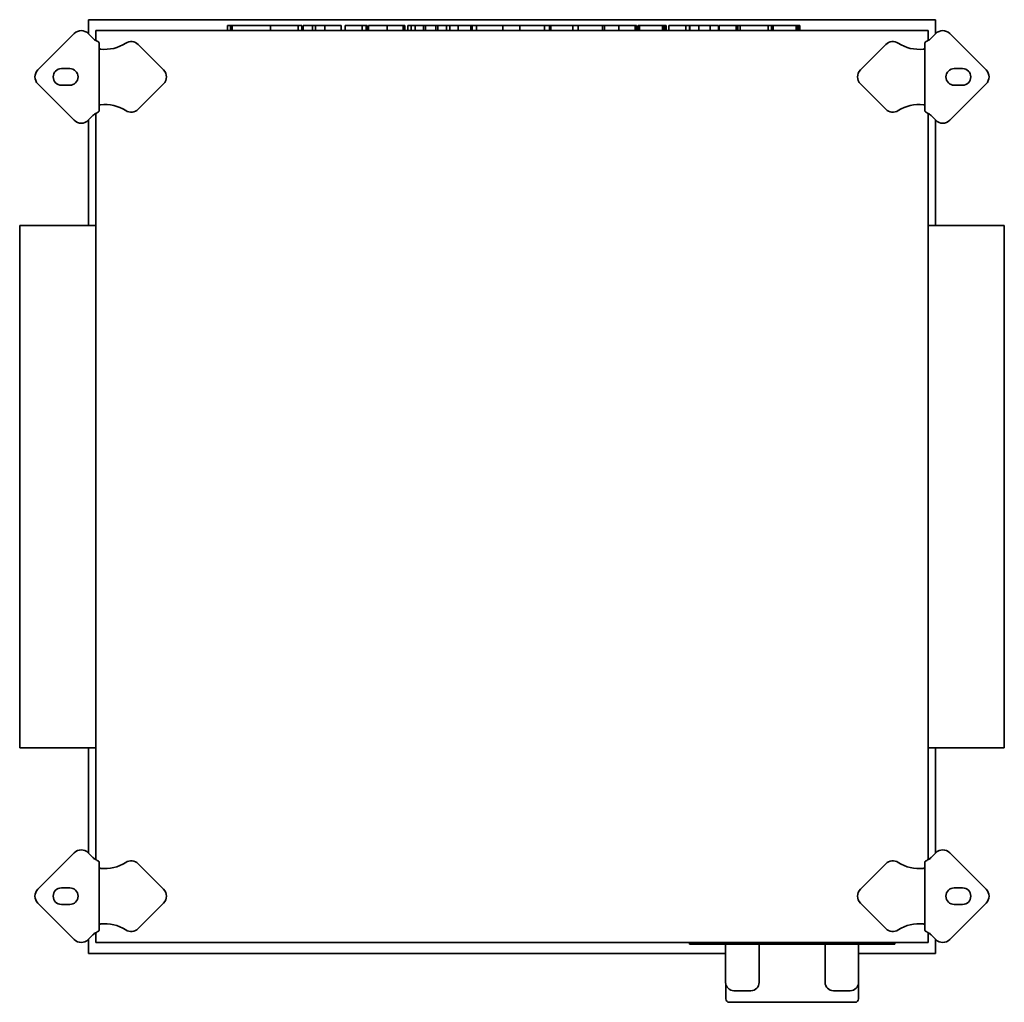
# Model space of a CAD drawing. Header units: millimetres. Extents: x 333 to 927, y 149 to 742.
import ezdxf

# ---------------------------------------------------------------- set-up
doc = ezdxf.new("R2010")
doc.units = ezdxf.units.MM
doc.header["$LTSCALE"] = 3
doc.layers.add('Krawędzie widoczne(ISO)', color=7, linetype='Continuous', lineweight=35, true_color=0x262659)

msp = doc.modelspace()

# ---------------------------------------------------------------- linework, layer by layer
at = {"layer": 'Krawędzie widoczne(ISO)'}
for p, q in [((374.5, 741.75), (374.5, 733.28)), ((885.5, 741.75), (374.5, 741.75)), ((458.45, 738.25), (460.14, 738.25)), ((458.45, 738.25), (458.45, 735.25)), ((460.14, 738.25), (460.14, 735.25)), ((460.14, 738.25), (461.12, 738.25)), ((461.12, 738.25), (461.12, 735.25)), ((461.12, 738.25), (483.49, 738.25)), ((483.49, 738.25), (484.28, 738.25)), ((484.28, 738.25), (484.28, 735.25)), ((484.28, 738.25), (490.8, 738.25)), ((490.8, 738.25), (501.09, 738.25)), ((501.09, 738.25), (501.09, 735.25)), ((501.09, 738.25), (502.29, 738.25)), ((502.29, 738.25), (503.22, 738.25)), ((503.22, 738.25), (503.22, 735.25)), ((503.96, 738.25), (503.96, 735.25)), ((503.96, 738.25), (509.62, 738.25)), ((509.62, 738.25), (509.62, 735.25)), ((509.62, 738.25), (511.53, 738.25)), ((511.53, 738.25), (511.53, 735.25)), ((511.53, 738.25), (517.07, 738.25)), ((517.07, 738.25), (520.01, 738.25)), ((517.07, 738.25), (517.07, 735.25)), ((520.01, 738.25), (526.88, 738.25)), ((526.88, 738.25), (526.88, 735.25)), ((529.45, 738.25), (529.45, 735.25)), ((529.45, 738.25), (532.61, 738.25)), ((532.61, 738.25), (539.57, 738.25)), ((539.57, 738.25), (541.93, 738.25)), ((539.57, 738.25), (539.57, 735.25)), ((541.93, 738.25), (542.69, 738.25)), ((541.93, 738.25), (541.93, 735.25)), ((542.69, 738.25), (542.69, 735.25)), ((543.42, 738.25), (546.29, 738.25)), ((543.42, 738.25), (543.42, 735.25)), ((546.29, 738.25), (552.2, 738.25)), ((552.2, 738.25), (554.65, 738.25)), ((554.65, 738.25), (557.61, 738.25)), ((554.65, 738.25), (554.65, 735.25)), ((557.61, 738.25), (564.4, 738.25)), ((564.4, 738.25), (565.36, 738.25)), ((564.4, 738.25), (564.4, 735.25)), ((565.36, 738.25), (565.36, 735.25)), ((567.17, 738.25), (567.17, 735.25)), ((567.17, 738.25), (569.25, 738.25)), ((569.25, 738.25), (569.25, 735.25)), ((569.25, 738.25), (571.52, 738.25)), ((571.52, 738.25), (576.55, 738.25)), ((571.52, 738.25), (571.52, 735.25)), ((576.55, 738.25), (577.81, 738.25)), ((576.55, 738.25), (576.55, 735.25)), ((577.81, 738.25), (584.1, 738.25)), ((577.81, 738.25), (577.81, 735.25)), ((584.1, 738.25), (585.35, 738.25)), ((584.1, 738.25), (584.1, 735.25)), ((585.35, 738.25), (590.52, 738.25)), ((585.35, 738.25), (585.35, 735.25)), ((590.52, 738.25), (592.51, 738.25)), ((590.52, 738.25), (590.52, 735.25)), ((592.51, 738.25), (597.5, 738.25)), ((592.51, 738.25), (592.51, 735.25)), ((597.5, 738.25), (605.23, 738.25)), ((597.5, 738.25), (597.5, 735.25)), ((605.23, 738.25), (605.9, 738.25)), ((605.23, 738.25), (605.23, 735.25)), ((605.9, 738.25), (608.49, 738.25)), ((605.9, 738.25), (605.9, 735.25)), ((608.49, 738.25), (616.48, 738.25)), ((608.49, 738.25), (608.49, 735.25)), ((616.48, 738.25), (622.4, 738.25)), ((622.4, 738.25), (624.47, 738.25)), ((624.47, 738.25), (634.72, 738.25)), ((624.47, 738.25), (624.47, 735.25)), ((634.72, 738.25), (641.44, 738.25)), ((634.72, 738.25), (634.72, 735.25)), ((641.44, 738.25), (647.42, 738.25)), ((647.42, 738.25), (649.56, 738.25)), ((649.56, 738.25), (650.16, 738.25)), ((649.56, 738.25), (649.56, 735.25)), ((650.16, 738.25), (652.61, 738.25)), ((652.61, 738.25), (652.61, 735.25)), ((652.61, 738.25), (653.48, 738.25)), ((653.48, 738.25), (666.69, 738.25)), ((653.48, 738.25), (653.48, 735.25)), ((666.69, 738.25), (669.98, 738.25)), ((666.69, 738.25), (666.69, 735.25)), ((669.98, 738.25), (676.48, 738.25)), ((669.98, 738.25), (669.98, 735.25)), ((676.48, 738.25), (682.53, 738.25)), ((682.53, 738.25), (684.65, 738.25)), ((684.65, 738.25), (684.65, 735.25)), ((684.65, 738.25), (685.85, 738.25)), ((685.85, 738.25), (686.09, 738.25)), ((685.85, 738.25), (685.85, 735.25)), ((686.09, 738.25), (692, 738.25)), ((692, 738.25), (694.45, 738.25)), ((694.45, 738.25), (697.42, 738.25)), ((694.45, 738.25), (694.45, 735.25)), ((697.42, 738.25), (704.21, 738.25)), ((704.21, 738.25), (705.16, 738.25)), ((704.21, 738.25), (704.21, 735.25)), ((705.16, 738.25), (705.16, 735.25)), ((706.17, 738.25), (706.97, 738.25)), ((706.17, 738.25), (706.17, 735.25)), ((706.97, 738.25), (708.52, 738.25)), ((706.97, 738.25), (706.97, 735.25)), ((708.52, 738.25), (710.38, 738.25)), ((710.38, 738.25), (713.54, 738.25)), ((713.54, 738.25), (720.75, 738.25)), ((720.75, 738.25), (721.26, 738.25)), ((720.75, 738.25), (720.75, 735.25)), ((721.26, 738.25), (722.07, 738.25)), ((721.26, 738.25), (721.26, 735.25)), ((722.07, 738.25), (723.05, 738.25)), ((722.07, 738.25), (722.07, 735.25)), ((723.05, 738.25), (723.05, 735.25)), ((724.7, 738.25), (727.86, 738.25)), ((724.7, 738.25), (724.7, 735.25)), ((727.86, 738.25), (734.82, 738.25)), ((734.82, 738.25), (737.17, 738.25)), ((734.82, 738.25), (734.82, 735.25)), ((737.17, 738.25), (737.22, 738.25)), ((737.17, 738.25), (737.17, 735.25)), ((737.22, 738.25), (737.22, 735.25)), ((737.22, 738.25), (742.64, 738.25)), ((742.64, 738.25), (742.64, 735.25)), ((742.64, 738.25), (749.47, 738.25)), ((749.47, 738.25), (749.92, 738.25)), ((749.47, 738.25), (749.47, 735.25)), ((749.92, 738.25), (752.2, 738.25)), ((752.2, 738.25), (753.64, 738.25)), ((753.64, 738.25), (754.67, 738.25)), ((754.67, 738.25), (754.67, 735.25)), ((754.99, 738.25), (758.15, 738.25)), ((754.99, 738.25), (754.99, 735.25)), ((758.15, 738.25), (765.28, 738.25)), ((765.28, 738.25), (766.17, 738.25)), ((765.28, 738.25), (765.28, 735.25)), ((766.17, 738.25), (766.17, 735.25)), ((766.17, 738.25), (767.59, 738.25)), ((767.59, 738.25), (767.59, 735.25)), ((767.69, 738.25), (774.21, 738.25)), ((767.69, 738.25), (767.69, 735.25)), ((774.21, 738.25), (784.5, 738.25)), ((784.5, 738.25), (785.7, 738.25)), ((784.5, 738.25), (784.5, 735.25)), ((785.7, 738.25), (786.63, 738.25)), ((786.63, 738.25), (786.63, 735.25)), ((786.78, 738.25), (787.59, 738.25)), ((786.78, 738.25), (786.78, 735.25)), ((787.59, 738.25), (789.13, 738.25)), ((787.59, 738.25), (787.59, 735.25)), ((789.13, 738.25), (790.99, 738.25)), ((790.99, 738.25), (794.16, 738.25)), ((794.16, 738.25), (801.36, 738.25)), ((801.36, 738.25), (801.88, 738.25)), ((801.36, 738.25), (801.36, 735.25)), ((801.88, 738.25), (802.69, 738.25)), ((801.88, 738.25), (801.88, 735.25)), ((802.69, 738.25), (803.67, 738.25)), ((802.69, 738.25), (802.69, 735.25)), ((803.67, 738.25), (803.67, 735.25)), ((885.5, 733.28), (885.5, 741.75)), ((343.96, 711.49), (365.88, 733.41)), ((374.37, 733.41), (377.2, 730.58)), ((881, 735.25), (379, 735.25)), ((379, 735.25), (379, 729.22)), ((881, 729.22), (881, 735.25)), ((882.8, 730.58), (885.63, 733.41)), ((894.12, 733.41), (916.04, 711.49)), ((381, 727.62), (381, 686.88)), ((404.48, 726.79), (419.78, 711.49)), ((840.22, 711.49), (855.52, 726.79)), ((879, 686.88), (879, 727.62)), ((358.21, 712.25), (363.21, 712.25)), ((896.79, 712.25), (901.79, 712.25)), ((365.88, 681.09), (343.96, 703.01)), ((363.21, 702.25), (358.21, 702.25)), ((419.78, 703.01), (404.48, 687.71)), ((855.52, 687.71), (840.22, 703.01)), ((916.04, 703.01), (894.12, 681.09)), ((901.79, 702.25), (896.79, 702.25)), ((377.2, 683.92), (374.37, 681.09)), ((379, 685.28), (379, 235.22)), ((881, 235.22), (881, 685.28)), ((885.63, 681.09), (882.8, 683.92)), ((374.5, 681.22), (374.5, 617.75)), ((885.5, 617.75), (885.5, 681.22)), ((333, 617.75), (333, 302.75)), ((333, 617.75), (379, 617.75)), ((881, 617.75), (927, 617.75)), ((927, 302.75), (927, 617.75)), ((333, 302.75), (379, 302.75)), ((374.5, 302.75), (374.5, 239.28)), ((881, 302.75), (927, 302.75)), ((885.5, 239.28), (885.5, 302.75)), ((343.96, 217.49), (365.88, 239.41)), ((374.37, 239.41), (377.2, 236.58)), ((882.8, 236.58), (885.63, 239.41)), ((894.12, 239.41), (916.04, 217.49)), ((381, 233.62), (381, 192.88)), ((404.48, 232.79), (419.78, 217.49)), ((840.22, 217.49), (855.52, 232.79)), ((879, 192.88), (879, 233.62)), ((358.21, 218.25), (363.21, 218.25)), ((896.79, 218.25), (901.79, 218.25)), ((365.88, 187.09), (343.96, 209.01)), ((363.21, 208.25), (358.21, 208.25)), ((419.78, 209.01), (404.48, 193.71)), ((855.52, 193.71), (840.22, 209.01)), ((916.04, 209.01), (894.12, 187.09)), ((901.79, 208.25), (896.79, 208.25)), ((379, 191.28), (379, 185.25)), ((881, 185.25), (881, 191.28)), ((377.2, 189.92), (374.37, 187.09)), ((374.5, 187.22), (374.5, 178.75)), ((379, 185.25), (881, 185.25)), ((737, 185.25), (737, 184.25)), ((741, 184.25), (737, 184.25)), ((741, 184.25), (857, 184.25)), ((758.9, 184.25), (758.9, 161.25)), ((779.1, 184.25), (779.1, 161.25)), ((818.9, 184.25), (818.9, 161.25)), ((839.1, 184.25), (839.1, 161.25)), ((861, 184.25), (857, 184.25)), ((861, 184.25), (861, 185.25)), ((885.63, 187.09), (882.8, 189.92)), ((885.5, 178.75), (885.5, 187.22)), ((374.5, 178.75), (758.9, 178.75)), ((839.1, 178.75), (885.5, 178.75)), ((759, 160.26), (759, 151.25)), ((774.1, 156.25), (763.9, 156.25)), ((834.1, 156.25), (823.9, 156.25)), ((839, 160.26), (839, 151.25)), ((837, 149.25), (761, 149.25))]:
    msp.add_line(p, q, dxfattribs=at)
for centre, radius, start, end in [((370.13, 729.17), 6, 45, 135), ((889.87, 729.17), 6, 45, 135), ((393.46, 746.85), 23, 225, 228.43233), ((384.42, 746.85), 23, 263.45491, 303.05946), ((400.24, 722.54), 6, 45, 123.05946), ((859.76, 722.54), 6, 56.94054, 135), ((875.58, 746.85), 23, 236.94054, 276.54509), ((866.54, 746.85), 23, 311.56767, 315), ((348.21, 707.25), 6, 135, 225), ((358.21, 707.25), 5, 90, 270), ((363.21, 707.25), 5, 270, 90), ((415.53, 707.25), 6, 315, 45), ((844.47, 707.25), 6, 135, 225), ((896.79, 707.25), 5, 90, 270), ((901.79, 707.25), 5, 270, 90), ((911.79, 707.25), 6, 315, 45), ((384.42, 667.65), 23, 56.94054, 96.54509), ((875.58, 667.65), 23, 83.45491, 123.05946), ((393.46, 667.65), 23, 131.56767, 135), ((400.24, 691.96), 6, 236.94054, 315), ((859.76, 691.96), 6, 225, 303.05946), ((866.54, 667.65), 23, 45, 48.43233), ((370.13, 685.33), 6, 225, 315), ((889.87, 685.33), 6, 225, 315), ((370.13, 235.17), 6, 45, 135), ((889.87, 235.17), 6, 45, 135), ((393.46, 252.85), 23, 225, 228.43233), ((384.42, 252.85), 23, 263.45491, 303.05946), ((400.24, 228.54), 6, 45, 123.05946), ((859.76, 228.54), 6, 56.94054, 135), ((875.58, 252.85), 23, 236.94054, 276.54509), ((866.54, 252.85), 23, 311.56767, 315), ((348.21, 213.25), 6, 135, 225), ((358.21, 213.25), 5, 90, 270), ((363.21, 213.25), 5, 270, 90), ((415.53, 213.25), 6, 315, 45), ((844.47, 213.25), 6, 135, 225), ((896.79, 213.25), 5, 90, 270), ((901.79, 213.25), 5, 270, 90), ((911.79, 213.25), 6, 315, 45), ((384.42, 173.65), 23, 56.94054, 96.54509), ((875.58, 173.65), 23, 83.45491, 123.05946), ((393.46, 173.65), 23, 131.56767, 135), ((400.24, 197.96), 6, 236.94054, 315), ((859.76, 197.96), 6, 225, 303.05946), ((866.54, 173.65), 23, 45, 48.43233), ((370.13, 191.33), 6, 225, 315), ((889.87, 191.33), 6, 225, 315), ((763.9, 161.25), 5, 180, 270), ((774.1, 161.25), 5, 270, 0), ((823.9, 161.25), 5, 180, 270), ((834.1, 161.25), 5, 270, 0), ((761, 151.25), 2, 180, 270), ((837, 151.25), 2, 270, 0)]:
    msp.add_arc(centre, radius, start, end, dxfattribs=at)
for points, knots in [([(381, 727.62), (381, 727.77), (380.92, 727.92), (380.64, 728.24), (380.42, 728.4), (379.9, 728.73), (379.59, 728.91), (379.09, 729.18), (378.91, 729.27), (378.56, 729.45), (378.38, 729.54), (378.2, 729.64)], [0, 0, 0, 0, 0.1211213, 0.1211213, 0.2427051, 0.2427051, 0.3638749, 0.3638749, 0.4245444, 0.4245444, 0.4853945, 0.4853945, 0.4853945, 0.4853945]), ([(881.8, 729.64), (881.44, 729.45), (881.08, 729.27), (880.41, 728.91), (880.1, 728.74), (879.58, 728.4), (879.37, 728.24), (879.08, 727.92), (879, 727.77), (879, 727.62)], [0, 0, 0, 0, 0.1219861, 0.1219861, 0.243369, 0.243369, 0.3653617, 0.3653617, 0.48689, 0.48689, 0.48689, 0.48689]), ([(381.8, 724), (381.79, 724), (381.77, 724), (381.76, 724.01), (381.74, 724.01), (381.73, 724.02), (381.71, 724.02), (381.7, 724.02), (381.68, 724.03), (381.67, 724.03), (381.66, 724.04), (381.64, 724.04), (381.63, 724.04), (381.61, 724.05), (381.6, 724.05), (381.58, 724.06), (381.57, 724.06), (381.56, 724.06), (381.54, 724.07), (381.53, 724.07), (381.52, 724.08), (381.5, 724.08), (381.5, 724.08), (381.49, 724.08), (381.49, 724.08), (381.48, 724.09), (381.47, 724.09), (381.46, 724.09), (381.45, 724.1), (381.44, 724.1), (381.42, 724.11), (381.41, 724.11), (381.4, 724.12), (381.39, 724.12), (381.37, 724.13), (381.36, 724.13), (381.35, 724.14), (381.34, 724.14), (381.32, 724.15), (381.31, 724.15), (381.3, 724.16), (381.29, 724.16), (381.28, 724.17), (381.27, 724.17), (381.26, 724.18), (381.25, 724.18), (381.24, 724.18), (381.23, 724.19), (381.23, 724.19), (381.22, 724.19), (381.22, 724.2), (381.22, 724.2), (381.21, 724.2), (381.2, 724.21), (381.19, 724.21), (381.18, 724.22), (381.17, 724.22), (381.16, 724.23), (381.15, 724.24), (381.14, 724.24), (381.14, 724.25), (381.13, 724.25), (381.12, 724.26), (381.11, 724.26), (381.11, 724.27), (381.1, 724.28), (381.09, 724.28), (381.09, 724.29), (381.08, 724.29), (381.07, 724.3), (381.07, 724.31), (381.06, 724.31), (381.06, 724.32), (381.05, 724.32), (381.05, 724.33), (381.04, 724.34), (381.04, 724.34), (381.03, 724.35), (381.03, 724.36), (381.02, 724.36), (381.02, 724.37), (381.02, 724.38), (381.02, 724.38), (381.01, 724.39), (381.01, 724.4), (381.01, 724.4), (381.01, 724.41), (381, 724.42), (381, 724.42), (381, 724.43), (381, 724.44), (381, 724.44), (381, 724.45), (381, 724.46)], [0, 0, 0, 0, 0.0045101, 0.0045101, 0.0045101, 0.0090347, 0.0090347, 0.0090347, 0.0135712, 0.0135712, 0.0135712, 0.0181164, 0.0181164, 0.0181164, 0.0226675, 0.0226675, 0.0226675, 0.0272215, 0.0272215, 0.0272215, 0.0317752, 0.0317752, 0.0317752, 0.0329356, 0.0329356, 0.0329356, 0.0363326, 0.0363326, 0.0363326, 0.0409077, 0.0409077, 0.0409077, 0.0454982, 0.0454982, 0.0454982, 0.0501006, 0.0501006, 0.0501006, 0.0547115, 0.0547115, 0.0547115, 0.0593273, 0.0593273, 0.0593273, 0.0639446, 0.0639446, 0.0639446, 0.0669649, 0.0669649, 0.0669649, 0.0685613, 0.0685613, 0.0685613, 0.0731932, 0.0731932, 0.0731932, 0.0778428, 0.0778428, 0.0778428, 0.0825066, 0.0825066, 0.0825066, 0.0871814, 0.0871814, 0.0871814, 0.0918634, 0.0918634, 0.0918634, 0.0965493, 0.0965493, 0.0965493, 0.100365, 0.100365, 0.100365, 0.105938, 0.105938, 0.105938, 0.1106614, 0.1106614, 0.1106614, 0.115401, 0.115401, 0.115401, 0.1201519, 0.1201519, 0.1201519, 0.1249091, 0.1249091, 0.1249091, 0.1296672, 0.1296672, 0.1296672, 0.1344212, 0.1344212, 0.1344212, 0.1344212]), ([(879, 724.46), (879, 724.45), (879, 724.44), (879, 724.44), (879, 724.43), (879, 724.42), (879, 724.42), (878.99, 724.41), (878.99, 724.4), (878.99, 724.4), (878.99, 724.39), (878.98, 724.38), (878.98, 724.38), (878.98, 724.37), (878.98, 724.36), (878.97, 724.36), (878.97, 724.35), (878.96, 724.34), (878.96, 724.34), (878.95, 724.33), (878.95, 724.32), (878.94, 724.32), (878.94, 724.31), (878.93, 724.31), (878.93, 724.3), (878.92, 724.29), (878.91, 724.29), (878.91, 724.28), (878.9, 724.28), (878.89, 724.27), (878.89, 724.26), (878.88, 724.26), (878.87, 724.25), (878.86, 724.25), (878.86, 724.24), (878.85, 724.24), (878.84, 724.23), (878.83, 724.22), (878.82, 724.22), (878.81, 724.21), (878.8, 724.21), (878.79, 724.2), (878.78, 724.2), (878.77, 724.19), (878.76, 724.19), (878.75, 724.18), (878.74, 724.18), (878.74, 724.17), (878.73, 724.17), (878.73, 724.17), (878.72, 724.17), (878.72, 724.17), (878.71, 724.16), (878.7, 724.16), (878.69, 724.15), (878.68, 724.15), (878.66, 724.14), (878.65, 724.14), (878.64, 724.13), (878.63, 724.13), (878.61, 724.12), (878.6, 724.12), (878.59, 724.11), (878.58, 724.11), (878.56, 724.1), (878.55, 724.1), (878.54, 724.09), (878.52, 724.09), (878.51, 724.09), (878.5, 724.08), (878.49, 724.08), (878.49, 724.08), (878.48, 724.08), (878.47, 724.07), (878.47, 724.07), (878.46, 724.07), (878.44, 724.06), (878.43, 724.06), (878.42, 724.06), (878.4, 724.05), (878.39, 724.05), (878.37, 724.04), (878.36, 724.04), (878.34, 724.04), (878.33, 724.03), (878.32, 724.03), (878.3, 724.02), (878.29, 724.02), (878.27, 724.02), (878.26, 724.01), (878.24, 724.01), (878.23, 724), (878.21, 724), (878.2, 724)], [0, 0, 0, 0, 0.0047728, 0.0047728, 0.0047728, 0.0095512, 0.0095512, 0.0095512, 0.0143301, 0.0143301, 0.0143301, 0.0191047, 0.0191047, 0.0191047, 0.0238701, 0.0238701, 0.0238701, 0.0286216, 0.0286216, 0.0286216, 0.0333544, 0.0333544, 0.0333544, 0.0382298, 0.0382298, 0.0382298, 0.0427614, 0.0427614, 0.0427614, 0.0474593, 0.0474593, 0.0474593, 0.0521542, 0.0521542, 0.0521542, 0.0568425, 0.0568425, 0.0568425, 0.0615206, 0.0615206, 0.0615206, 0.0661851, 0.0661851, 0.0661851, 0.0708326, 0.0708326, 0.0708326, 0.0744107, 0.0744107, 0.0744107, 0.0754605, 0.0754605, 0.0754605, 0.080083, 0.080083, 0.080083, 0.0847043, 0.0847043, 0.0847043, 0.0893209, 0.0893209, 0.0893209, 0.0939292, 0.0939292, 0.0939292, 0.0985257, 0.0985257, 0.0985257, 0.1031072, 0.1031072, 0.1031072, 0.1049061, 0.1049061, 0.1049061, 0.1076745, 0.1076745, 0.1076745, 0.112241, 0.112241, 0.112241, 0.1168056, 0.1168056, 0.1168056, 0.1213652, 0.1213652, 0.1213652, 0.125917, 0.125917, 0.125917, 0.1304582, 0.1304582, 0.1304582, 0.1349859, 0.1349859, 0.1349859, 0.1349859]), ([(381, 690.04), (381, 690.05), (381, 690.06), (381, 690.06), (381, 690.07), (381, 690.08), (381, 690.08), (381.01, 690.09), (381.01, 690.1), (381.01, 690.1), (381.01, 690.11), (381.02, 690.12), (381.02, 690.12), (381.02, 690.13), (381.02, 690.14), (381.03, 690.14), (381.03, 690.15), (381.04, 690.16), (381.04, 690.16), (381.05, 690.17), (381.05, 690.18), (381.06, 690.18), (381.06, 690.19), (381.07, 690.19), (381.07, 690.2), (381.08, 690.21), (381.09, 690.21), (381.09, 690.22), (381.1, 690.22), (381.11, 690.23), (381.11, 690.24), (381.12, 690.24), (381.13, 690.25), (381.14, 690.25), (381.14, 690.26), (381.15, 690.26), (381.16, 690.27), (381.17, 690.28), (381.18, 690.28), (381.19, 690.29), (381.2, 690.29), (381.21, 690.3), (381.22, 690.3), (381.23, 690.31), (381.24, 690.31), (381.25, 690.32), (381.26, 690.32), (381.26, 690.33), (381.27, 690.33), (381.27, 690.33), (381.28, 690.33), (381.28, 690.33), (381.29, 690.34), (381.3, 690.34), (381.31, 690.35), (381.32, 690.35), (381.34, 690.36), (381.35, 690.36), (381.36, 690.37), (381.37, 690.37), (381.39, 690.38), (381.4, 690.38), (381.41, 690.39), (381.42, 690.39), (381.44, 690.4), (381.45, 690.4), (381.46, 690.41), (381.48, 690.41), (381.49, 690.41), (381.5, 690.42), (381.51, 690.42), (381.51, 690.42), (381.52, 690.42), (381.53, 690.43), (381.53, 690.43), (381.54, 690.43), (381.56, 690.44), (381.57, 690.44), (381.58, 690.44), (381.6, 690.45), (381.61, 690.45), (381.63, 690.46), (381.64, 690.46), (381.66, 690.46), (381.67, 690.47), (381.68, 690.47), (381.7, 690.48), (381.71, 690.48), (381.73, 690.48), (381.74, 690.49), (381.76, 690.49), (381.77, 690.5), (381.79, 690.5), (381.8, 690.5)], [0, 0, 0, 0, 0.0047728, 0.0047728, 0.0047728, 0.0095512, 0.0095512, 0.0095512, 0.0143301, 0.0143301, 0.0143301, 0.0191047, 0.0191047, 0.0191047, 0.0238701, 0.0238701, 0.0238701, 0.0286216, 0.0286216, 0.0286216, 0.0333544, 0.0333544, 0.0333544, 0.0382298, 0.0382298, 0.0382298, 0.0427614, 0.0427614, 0.0427614, 0.0474593, 0.0474593, 0.0474593, 0.0521542, 0.0521542, 0.0521542, 0.0568425, 0.0568425, 0.0568425, 0.0615206, 0.0615206, 0.0615206, 0.0661851, 0.0661851, 0.0661851, 0.0708326, 0.0708326, 0.0708326, 0.0744107, 0.0744107, 0.0744107, 0.0754605, 0.0754605, 0.0754605, 0.080083, 0.080083, 0.080083, 0.0847043, 0.0847043, 0.0847043, 0.0893209, 0.0893209, 0.0893209, 0.0939292, 0.0939292, 0.0939292, 0.0985257, 0.0985257, 0.0985257, 0.1031072, 0.1031072, 0.1031072, 0.1049061, 0.1049061, 0.1049061, 0.1076745, 0.1076745, 0.1076745, 0.112241, 0.112241, 0.112241, 0.1168056, 0.1168056, 0.1168056, 0.1213652, 0.1213652, 0.1213652, 0.125917, 0.125917, 0.125917, 0.1304582, 0.1304582, 0.1304582, 0.1349859, 0.1349859, 0.1349859, 0.1349859]), ([(878.2, 690.5), (878.21, 690.5), (878.23, 690.5), (878.24, 690.49), (878.26, 690.49), (878.27, 690.48), (878.29, 690.48), (878.3, 690.48), (878.32, 690.47), (878.33, 690.47), (878.34, 690.46), (878.36, 690.46), (878.37, 690.46), (878.39, 690.45), (878.4, 690.45), (878.42, 690.44), (878.43, 690.44), (878.44, 690.44), (878.46, 690.43), (878.47, 690.43), (878.48, 690.42), (878.5, 690.42), (878.5, 690.42), (878.51, 690.42), (878.51, 690.42), (878.52, 690.41), (878.53, 690.41), (878.54, 690.41), (878.55, 690.4), (878.56, 690.4), (878.58, 690.39), (878.59, 690.39), (878.6, 690.38), (878.61, 690.38), (878.63, 690.37), (878.64, 690.37), (878.65, 690.36), (878.66, 690.36), (878.68, 690.35), (878.69, 690.35), (878.7, 690.34), (878.71, 690.34), (878.72, 690.33), (878.73, 690.33), (878.74, 690.32), (878.75, 690.32), (878.76, 690.32), (878.77, 690.31), (878.77, 690.31), (878.78, 690.31), (878.78, 690.3), (878.78, 690.3), (878.79, 690.3), (878.8, 690.29), (878.81, 690.29), (878.82, 690.28), (878.83, 690.28), (878.84, 690.27), (878.85, 690.26), (878.86, 690.26), (878.86, 690.25), (878.87, 690.25), (878.88, 690.24), (878.89, 690.24), (878.89, 690.23), (878.9, 690.22), (878.91, 690.22), (878.91, 690.21), (878.92, 690.21), (878.93, 690.2), (878.93, 690.19), (878.94, 690.19), (878.94, 690.18), (878.95, 690.18), (878.95, 690.17), (878.96, 690.16), (878.96, 690.16), (878.97, 690.15), (878.97, 690.14), (878.98, 690.14), (878.98, 690.13), (878.98, 690.12), (878.98, 690.12), (878.99, 690.11), (878.99, 690.1), (878.99, 690.1), (878.99, 690.09), (879, 690.08), (879, 690.08), (879, 690.07), (879, 690.06), (879, 690.06), (879, 690.05), (879, 690.04)], [0, 0, 0, 0, 0.0045101, 0.0045101, 0.0045101, 0.0090347, 0.0090347, 0.0090347, 0.0135712, 0.0135712, 0.0135712, 0.0181164, 0.0181164, 0.0181164, 0.0226675, 0.0226675, 0.0226675, 0.0272215, 0.0272215, 0.0272215, 0.0317752, 0.0317752, 0.0317752, 0.0329356, 0.0329356, 0.0329356, 0.0363326, 0.0363326, 0.0363326, 0.0409077, 0.0409077, 0.0409077, 0.0454982, 0.0454982, 0.0454982, 0.0501006, 0.0501006, 0.0501006, 0.0547115, 0.0547115, 0.0547115, 0.0593273, 0.0593273, 0.0593273, 0.0639446, 0.0639446, 0.0639446, 0.0669649, 0.0669649, 0.0669649, 0.0685613, 0.0685613, 0.0685613, 0.0731932, 0.0731932, 0.0731932, 0.0778428, 0.0778428, 0.0778428, 0.0825066, 0.0825066, 0.0825066, 0.0871814, 0.0871814, 0.0871814, 0.0918634, 0.0918634, 0.0918634, 0.0965493, 0.0965493, 0.0965493, 0.100365, 0.100365, 0.100365, 0.105938, 0.105938, 0.105938, 0.1106614, 0.1106614, 0.1106614, 0.115401, 0.115401, 0.115401, 0.1201519, 0.1201519, 0.1201519, 0.1249091, 0.1249091, 0.1249091, 0.1296672, 0.1296672, 0.1296672, 0.1344212, 0.1344212, 0.1344212, 0.1344212]), ([(378.2, 684.86), (378.56, 685.05), (378.92, 685.23), (379.59, 685.59), (379.9, 685.76), (380.42, 686.1), (380.63, 686.26), (380.92, 686.58), (381, 686.73), (381, 686.88)], [0, 0, 0, 0, 0.1219861, 0.1219861, 0.243369, 0.243369, 0.3653617, 0.3653617, 0.48689, 0.48689, 0.48689, 0.48689]), ([(879, 686.88), (879, 686.73), (879.08, 686.58), (879.36, 686.26), (879.58, 686.1), (880.1, 685.77), (880.41, 685.59), (880.91, 685.32), (881.09, 685.23), (881.44, 685.05), (881.62, 684.96), (881.8, 684.86)], [0, 0, 0, 0, 0.1211213, 0.1211213, 0.2427051, 0.2427051, 0.3638749, 0.3638749, 0.4245444, 0.4245444, 0.4853945, 0.4853945, 0.4853945, 0.4853945]), ([(381, 233.62), (381, 233.77), (380.92, 233.92), (380.64, 234.24), (380.42, 234.4), (379.9, 234.73), (379.59, 234.91), (379.09, 235.18), (378.91, 235.27), (378.56, 235.45), (378.38, 235.54), (378.2, 235.64)], [0, 0, 0, 0, 0.1211213, 0.1211213, 0.2427051, 0.2427051, 0.3638749, 0.3638749, 0.4245444, 0.4245444, 0.4853945, 0.4853945, 0.4853945, 0.4853945]), ([(881.8, 235.64), (881.44, 235.45), (881.08, 235.27), (880.41, 234.91), (880.1, 234.74), (879.58, 234.4), (879.37, 234.24), (879.08, 233.92), (879, 233.77), (879, 233.62)], [0, 0, 0, 0, 0.1219861, 0.1219861, 0.243369, 0.243369, 0.3653617, 0.3653617, 0.48689, 0.48689, 0.48689, 0.48689]), ([(381.8, 230), (381.79, 230), (381.77, 230), (381.76, 230.01), (381.74, 230.01), (381.73, 230.02), (381.71, 230.02), (381.7, 230.02), (381.68, 230.03), (381.67, 230.03), (381.66, 230.04), (381.64, 230.04), (381.63, 230.04), (381.61, 230.05), (381.6, 230.05), (381.58, 230.06), (381.57, 230.06), (381.56, 230.06), (381.54, 230.07), (381.53, 230.07), (381.52, 230.08), (381.5, 230.08), (381.5, 230.08), (381.49, 230.08), (381.49, 230.08), (381.48, 230.09), (381.47, 230.09), (381.46, 230.09), (381.45, 230.1), (381.44, 230.1), (381.42, 230.11), (381.41, 230.11), (381.4, 230.12), (381.39, 230.12), (381.37, 230.13), (381.36, 230.13), (381.35, 230.14), (381.34, 230.14), (381.32, 230.15), (381.31, 230.15), (381.3, 230.16), (381.29, 230.16), (381.28, 230.17), (381.27, 230.17), (381.26, 230.18), (381.25, 230.18), (381.24, 230.18), (381.23, 230.19), (381.23, 230.19), (381.22, 230.19), (381.22, 230.2), (381.22, 230.2), (381.21, 230.2), (381.2, 230.21), (381.19, 230.21), (381.18, 230.22), (381.17, 230.22), (381.16, 230.23), (381.15, 230.24), (381.14, 230.24), (381.14, 230.25), (381.13, 230.25), (381.12, 230.26), (381.11, 230.26), (381.11, 230.27), (381.1, 230.28), (381.09, 230.28), (381.09, 230.29), (381.08, 230.29), (381.07, 230.3), (381.07, 230.31), (381.06, 230.31), (381.06, 230.32), (381.05, 230.32), (381.05, 230.33), (381.04, 230.34), (381.04, 230.34), (381.03, 230.35), (381.03, 230.36), (381.02, 230.36), (381.02, 230.37), (381.02, 230.38), (381.02, 230.38), (381.01, 230.39), (381.01, 230.4), (381.01, 230.4), (381.01, 230.41), (381, 230.42), (381, 230.42), (381, 230.43), (381, 230.44), (381, 230.44), (381, 230.45), (381, 230.46)], [0, 0, 0, 0, 0.0045101, 0.0045101, 0.0045101, 0.0090347, 0.0090347, 0.0090347, 0.0135712, 0.0135712, 0.0135712, 0.0181164, 0.0181164, 0.0181164, 0.0226675, 0.0226675, 0.0226675, 0.0272215, 0.0272215, 0.0272215, 0.0317752, 0.0317752, 0.0317752, 0.0329356, 0.0329356, 0.0329356, 0.0363326, 0.0363326, 0.0363326, 0.0409077, 0.0409077, 0.0409077, 0.0454982, 0.0454982, 0.0454982, 0.0501006, 0.0501006, 0.0501006, 0.0547115, 0.0547115, 0.0547115, 0.0593273, 0.0593273, 0.0593273, 0.0639446, 0.0639446, 0.0639446, 0.0669649, 0.0669649, 0.0669649, 0.0685613, 0.0685613, 0.0685613, 0.0731932, 0.0731932, 0.0731932, 0.0778428, 0.0778428, 0.0778428, 0.0825066, 0.0825066, 0.0825066, 0.0871814, 0.0871814, 0.0871814, 0.0918634, 0.0918634, 0.0918634, 0.0965493, 0.0965493, 0.0965493, 0.100365, 0.100365, 0.100365, 0.105938, 0.105938, 0.105938, 0.1106614, 0.1106614, 0.1106614, 0.115401, 0.115401, 0.115401, 0.1201519, 0.1201519, 0.1201519, 0.1249091, 0.1249091, 0.1249091, 0.1296672, 0.1296672, 0.1296672, 0.1344212, 0.1344212, 0.1344212, 0.1344212]), ([(879, 230.46), (879, 230.45), (879, 230.44), (879, 230.44), (879, 230.43), (879, 230.42), (879, 230.42), (878.99, 230.41), (878.99, 230.4), (878.99, 230.4), (878.99, 230.39), (878.98, 230.38), (878.98, 230.38), (878.98, 230.37), (878.98, 230.36), (878.97, 230.36), (878.97, 230.35), (878.96, 230.34), (878.96, 230.34), (878.95, 230.33), (878.95, 230.32), (878.94, 230.32), (878.94, 230.31), (878.93, 230.31), (878.93, 230.3), (878.92, 230.29), (878.91, 230.29), (878.91, 230.28), (878.9, 230.28), (878.89, 230.27), (878.89, 230.26), (878.88, 230.26), (878.87, 230.25), (878.86, 230.25), (878.86, 230.24), (878.85, 230.24), (878.84, 230.23), (878.83, 230.22), (878.82, 230.22), (878.81, 230.21), (878.8, 230.21), (878.79, 230.2), (878.78, 230.2), (878.77, 230.19), (878.76, 230.19), (878.75, 230.18), (878.74, 230.18), (878.74, 230.17), (878.73, 230.17), (878.73, 230.17), (878.72, 230.17), (878.72, 230.17), (878.71, 230.16), (878.7, 230.16), (878.69, 230.15), (878.68, 230.15), (878.66, 230.14), (878.65, 230.14), (878.64, 230.13), (878.63, 230.13), (878.61, 230.12), (878.6, 230.12), (878.59, 230.11), (878.58, 230.11), (878.56, 230.1), (878.55, 230.1), (878.54, 230.09), (878.52, 230.09), (878.51, 230.09), (878.5, 230.08), (878.49, 230.08), (878.49, 230.08), (878.48, 230.08), (878.47, 230.07), (878.47, 230.07), (878.46, 230.07), (878.44, 230.06), (878.43, 230.06), (878.42, 230.06), (878.4, 230.05), (878.39, 230.05), (878.37, 230.04), (878.36, 230.04), (878.34, 230.04), (878.33, 230.03), (878.32, 230.03), (878.3, 230.02), (878.29, 230.02), (878.27, 230.02), (878.26, 230.01), (878.24, 230.01), (878.23, 230), (878.21, 230), (878.2, 230)], [0, 0, 0, 0, 0.0047728, 0.0047728, 0.0047728, 0.0095512, 0.0095512, 0.0095512, 0.0143301, 0.0143301, 0.0143301, 0.0191047, 0.0191047, 0.0191047, 0.0238701, 0.0238701, 0.0238701, 0.0286216, 0.0286216, 0.0286216, 0.0333544, 0.0333544, 0.0333544, 0.0382298, 0.0382298, 0.0382298, 0.0427614, 0.0427614, 0.0427614, 0.0474593, 0.0474593, 0.0474593, 0.0521542, 0.0521542, 0.0521542, 0.0568425, 0.0568425, 0.0568425, 0.0615206, 0.0615206, 0.0615206, 0.0661851, 0.0661851, 0.0661851, 0.0708326, 0.0708326, 0.0708326, 0.0744107, 0.0744107, 0.0744107, 0.0754605, 0.0754605, 0.0754605, 0.080083, 0.080083, 0.080083, 0.0847043, 0.0847043, 0.0847043, 0.0893209, 0.0893209, 0.0893209, 0.0939292, 0.0939292, 0.0939292, 0.0985257, 0.0985257, 0.0985257, 0.1031072, 0.1031072, 0.1031072, 0.1049061, 0.1049061, 0.1049061, 0.1076745, 0.1076745, 0.1076745, 0.112241, 0.112241, 0.112241, 0.1168056, 0.1168056, 0.1168056, 0.1213652, 0.1213652, 0.1213652, 0.125917, 0.125917, 0.125917, 0.1304582, 0.1304582, 0.1304582, 0.1349859, 0.1349859, 0.1349859, 0.1349859]), ([(381, 196.04), (381, 196.05), (381, 196.06), (381, 196.06), (381, 196.07), (381, 196.08), (381, 196.08), (381.01, 196.09), (381.01, 196.1), (381.01, 196.1), (381.01, 196.11), (381.02, 196.12), (381.02, 196.12), (381.02, 196.13), (381.02, 196.14), (381.03, 196.14), (381.03, 196.15), (381.04, 196.16), (381.04, 196.16), (381.05, 196.17), (381.05, 196.18), (381.06, 196.18), (381.06, 196.19), (381.07, 196.19), (381.07, 196.2), (381.08, 196.21), (381.09, 196.21), (381.09, 196.22), (381.1, 196.22), (381.11, 196.23), (381.11, 196.24), (381.12, 196.24), (381.13, 196.25), (381.14, 196.25), (381.14, 196.26), (381.15, 196.26), (381.16, 196.27), (381.17, 196.28), (381.18, 196.28), (381.19, 196.29), (381.2, 196.29), (381.21, 196.3), (381.22, 196.3), (381.23, 196.31), (381.24, 196.31), (381.25, 196.32), (381.26, 196.32), (381.26, 196.33), (381.27, 196.33), (381.27, 196.33), (381.28, 196.33), (381.28, 196.33), (381.29, 196.34), (381.3, 196.34), (381.31, 196.35), (381.32, 196.35), (381.34, 196.36), (381.35, 196.36), (381.36, 196.37), (381.37, 196.37), (381.39, 196.38), (381.4, 196.38), (381.41, 196.39), (381.42, 196.39), (381.44, 196.4), (381.45, 196.4), (381.46, 196.41), (381.48, 196.41), (381.49, 196.41), (381.5, 196.42), (381.51, 196.42), (381.51, 196.42), (381.52, 196.42), (381.53, 196.43), (381.53, 196.43), (381.54, 196.43), (381.56, 196.44), (381.57, 196.44), (381.58, 196.44), (381.6, 196.45), (381.61, 196.45), (381.63, 196.46), (381.64, 196.46), (381.66, 196.46), (381.67, 196.47), (381.68, 196.47), (381.7, 196.48), (381.71, 196.48), (381.73, 196.48), (381.74, 196.49), (381.76, 196.49), (381.77, 196.5), (381.79, 196.5), (381.8, 196.5)], [0, 0, 0, 0, 0.0047728, 0.0047728, 0.0047728, 0.0095512, 0.0095512, 0.0095512, 0.0143301, 0.0143301, 0.0143301, 0.0191047, 0.0191047, 0.0191047, 0.0238701, 0.0238701, 0.0238701, 0.0286216, 0.0286216, 0.0286216, 0.0333544, 0.0333544, 0.0333544, 0.0382298, 0.0382298, 0.0382298, 0.0427614, 0.0427614, 0.0427614, 0.0474593, 0.0474593, 0.0474593, 0.0521542, 0.0521542, 0.0521542, 0.0568425, 0.0568425, 0.0568425, 0.0615206, 0.0615206, 0.0615206, 0.0661851, 0.0661851, 0.0661851, 0.0708326, 0.0708326, 0.0708326, 0.0744107, 0.0744107, 0.0744107, 0.0754605, 0.0754605, 0.0754605, 0.080083, 0.080083, 0.080083, 0.0847043, 0.0847043, 0.0847043, 0.0893209, 0.0893209, 0.0893209, 0.0939292, 0.0939292, 0.0939292, 0.0985257, 0.0985257, 0.0985257, 0.1031072, 0.1031072, 0.1031072, 0.1049061, 0.1049061, 0.1049061, 0.1076745, 0.1076745, 0.1076745, 0.112241, 0.112241, 0.112241, 0.1168056, 0.1168056, 0.1168056, 0.1213652, 0.1213652, 0.1213652, 0.125917, 0.125917, 0.125917, 0.1304582, 0.1304582, 0.1304582, 0.1349859, 0.1349859, 0.1349859, 0.1349859]), ([(878.2, 196.5), (878.21, 196.5), (878.23, 196.5), (878.24, 196.49), (878.26, 196.49), (878.27, 196.48), (878.29, 196.48), (878.3, 196.48), (878.32, 196.47), (878.33, 196.47), (878.34, 196.46), (878.36, 196.46), (878.37, 196.46), (878.39, 196.45), (878.4, 196.45), (878.42, 196.44), (878.43, 196.44), (878.44, 196.44), (878.46, 196.43), (878.47, 196.43), (878.48, 196.42), (878.5, 196.42), (878.5, 196.42), (878.51, 196.42), (878.51, 196.42), (878.52, 196.41), (878.53, 196.41), (878.54, 196.41), (878.55, 196.4), (878.56, 196.4), (878.58, 196.39), (878.59, 196.39), (878.6, 196.38), (878.61, 196.38), (878.63, 196.37), (878.64, 196.37), (878.65, 196.36), (878.66, 196.36), (878.68, 196.35), (878.69, 196.35), (878.7, 196.34), (878.71, 196.34), (878.72, 196.33), (878.73, 196.33), (878.74, 196.32), (878.75, 196.32), (878.76, 196.32), (878.77, 196.31), (878.77, 196.31), (878.78, 196.31), (878.78, 196.3), (878.78, 196.3), (878.79, 196.3), (878.8, 196.29), (878.81, 196.29), (878.82, 196.28), (878.83, 196.28), (878.84, 196.27), (878.85, 196.26), (878.86, 196.26), (878.86, 196.25), (878.87, 196.25), (878.88, 196.24), (878.89, 196.24), (878.89, 196.23), (878.9, 196.22), (878.91, 196.22), (878.91, 196.21), (878.92, 196.21), (878.93, 196.2), (878.93, 196.19), (878.94, 196.19), (878.94, 196.18), (878.95, 196.18), (878.95, 196.17), (878.96, 196.16), (878.96, 196.16), (878.97, 196.15), (878.97, 196.14), (878.98, 196.14), (878.98, 196.13), (878.98, 196.12), (878.98, 196.12), (878.99, 196.11), (878.99, 196.1), (878.99, 196.1), (878.99, 196.09), (879, 196.08), (879, 196.08), (879, 196.07), (879, 196.06), (879, 196.06), (879, 196.05), (879, 196.04)], [0, 0, 0, 0, 0.0045101, 0.0045101, 0.0045101, 0.0090347, 0.0090347, 0.0090347, 0.0135712, 0.0135712, 0.0135712, 0.0181164, 0.0181164, 0.0181164, 0.0226675, 0.0226675, 0.0226675, 0.0272215, 0.0272215, 0.0272215, 0.0317752, 0.0317752, 0.0317752, 0.0329356, 0.0329356, 0.0329356, 0.0363326, 0.0363326, 0.0363326, 0.0409077, 0.0409077, 0.0409077, 0.0454982, 0.0454982, 0.0454982, 0.0501006, 0.0501006, 0.0501006, 0.0547115, 0.0547115, 0.0547115, 0.0593273, 0.0593273, 0.0593273, 0.0639446, 0.0639446, 0.0639446, 0.0669649, 0.0669649, 0.0669649, 0.0685613, 0.0685613, 0.0685613, 0.0731932, 0.0731932, 0.0731932, 0.0778428, 0.0778428, 0.0778428, 0.0825066, 0.0825066, 0.0825066, 0.0871814, 0.0871814, 0.0871814, 0.0918634, 0.0918634, 0.0918634, 0.0965493, 0.0965493, 0.0965493, 0.100365, 0.100365, 0.100365, 0.105938, 0.105938, 0.105938, 0.1106614, 0.1106614, 0.1106614, 0.115401, 0.115401, 0.115401, 0.1201519, 0.1201519, 0.1201519, 0.1249091, 0.1249091, 0.1249091, 0.1296672, 0.1296672, 0.1296672, 0.1344212, 0.1344212, 0.1344212, 0.1344212]), ([(378.2, 190.86), (378.56, 191.05), (378.92, 191.23), (379.59, 191.59), (379.9, 191.76), (380.42, 192.1), (380.63, 192.26), (380.92, 192.58), (381, 192.73), (381, 192.88)], [0, 0, 0, 0, 0.1219861, 0.1219861, 0.243369, 0.243369, 0.3653617, 0.3653617, 0.48689, 0.48689, 0.48689, 0.48689]), ([(879, 192.88), (879, 192.73), (879.08, 192.58), (879.36, 192.26), (879.58, 192.1), (880.1, 191.77), (880.41, 191.59), (880.91, 191.32), (881.09, 191.23), (881.44, 191.05), (881.62, 190.96), (881.8, 190.86)], [0, 0, 0, 0, 0.1211213, 0.1211213, 0.2427051, 0.2427051, 0.3638749, 0.3638749, 0.4245444, 0.4245444, 0.4853945, 0.4853945, 0.4853945, 0.4853945])]:
    msp.add_open_spline(points, degree=3, knots=knots, dxfattribs=at)

doc.saveas('drawing.dxf')
